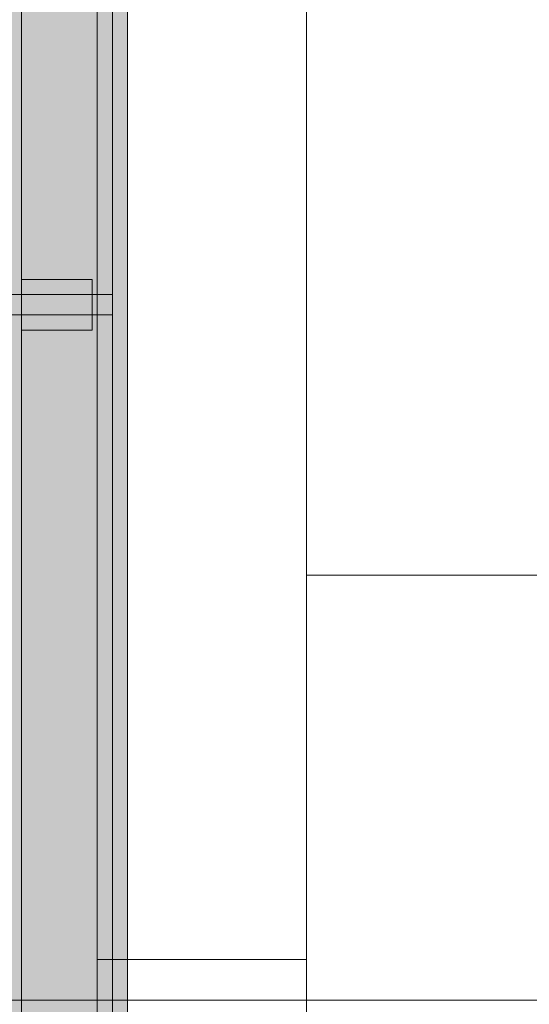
# Model space of a CAD drawing. Extents: x -620 to 300, y 62 to 1112.
# Tile 4 of 226: x -449 to -439, y 219 to 239. Entities that reach past the tile are written whole.
import ezdxf
from ezdxf.lldxf.tags import DXFTag

# ---------------------------------------------------------------- set-up
doc = ezdxf.new("R2010")
doc.units = 0
doc.layers.get('0').update_dxf_attribs({"lineweight": 13})
for name, color, linetype, lineweight, true_color in [('30 -33 Aussenwände- 7 Fassade_ Elemente', 7, 'Continuous', 9, 0x00aacc), ('30 -34 Innenwände- 6 Elemente', 7, 'Continuous', 9, 0xff6633), ('30 -36 Dächer- 3 Dachbeläge', 7, 'Continuous', 15, 0x9999ff), ('30 -36 Dächer- 4 Dachbekleidungen', 7, 'Continuous', 9, 0xccccff), ('60- 61 allgemeine Ausstattung- 4 Terrassen', 9, 'Continuous', 9, 0x808080)]:
    doc.layers.add(name, color=color, linetype=linetype, lineweight=lineweight, true_color=true_color)
doc.layers.add('70 -71 Achsen- 1 Gebäudeachsen', color=7, linetype='STRICHPUNKT2-A06CPVSFL0', lineweight=18)
tags = doc.linetypes.add('STRICHPUNKT2-A06CPVSFL0', pattern=[12.7, 6.35, -3.175, 0, -3.175]).pattern_tags.tags
tags[10:11] = [DXFTag(74, 4), DXFTag(75, 0), DXFTag(340, '0'), DXFTag(46, 0.0), DXFTag(50, 0.0), DXFTag(44, 0.0), DXFTag(45, 0.0)]
tags[8:9] = [DXFTag(74, 4), DXFTag(75, 0), DXFTag(340, '0'), DXFTag(46, 0.0), DXFTag(50, 0.0), DXFTag(44, 0.0), DXFTag(45, 0.0)]
tags[6:7] = [DXFTag(74, 4), DXFTag(75, 0), DXFTag(340, '0'), DXFTag(46, 0.0), DXFTag(50, 0.0), DXFTag(44, 0.0), DXFTag(45, 0.0)]
tags[4:5] = [DXFTag(74, 4), DXFTag(75, 0), DXFTag(340, '0'), DXFTag(46, 0.0), DXFTag(50, 0.0), DXFTag(44, 0.0), DXFTag(45, 0.0)]

# ---------------------------------------------------------------- blocks, each defined once
blk = doc.blocks.new('Referenz-A06CPVSGL0')
at = {"layer": '30 -33 Aussenwände- 7 Fassade_ Elemente', "color": 0, "linetype": 'Continuous', "ltscale": 0.13}
for p, q in [((-447.779, 220.253), (-447.779, 372.513)), ((-447.779, 372.513), (-447.779, 211.653)), ((-443.639, 372.513), (-443.639, 220.253)), ((-443.639, 220.253), (-447.779, 220.253))]:
    blk.add_line(p, q, dxfattribs=at)
at = {"layer": '30 -34 Innenwände- 6 Elemente', "color": 0, "linetype": 'Continuous', "ltscale": 0.13}
blk.add_line((-447.779, 211.653), (-447.779, 372.513), dxfattribs=at)
at = {"layer": '30 -36 Dächer- 3 Dachbeläge', "color": 0, "linetype": 'Continuous', "ltscale": 0.15}
blk.add_line((-447.179, 211.053), (-447.179, 376.053), dxfattribs=at)
at = {"layer": '30 -36 Dächer- 3 Dachbeläge', "color": 0, "lineweight": 9}
for p, q in [((-447.479, 233.403), (-447.879, 233.403)), ((-447.879, 233.403), (-447.879, 233.003)), ((-447.879, 233.003), (-447.479, 233.003))]:
    blk.add_line(p, q, dxfattribs=at)
at = {"layer": '30 -36 Dächer- 3 Dachbeläge', "color": 0, "lineweight": 0}
for points in [[(-450.179, 214.053), (-450.179, 376.053), (-447.179, 211.053)], [(-447.179, 211.053), (-450.179, 376.053), (-447.179, 376.053)], [(-447.879, 233.003), (-447.879, 233.403), (-447.479, 233.003)], [(-447.479, 233.003), (-447.879, 233.403), (-447.479, 233.403)]]:
    blk.add_solid(points, dxfattribs=at)
at = {"layer": '30 -36 Dächer- 4 Dachbekleidungen', "color": 0, "linetype": 'Continuous', "ltscale": 0.13}
for p, q in [((-449.279, 376.053), (-449.279, 213.153)), ((-447.479, 211.353), (-447.479, 376.053)), ((-449.279, 233.703), (-447.879, 233.703)), ((-447.879, 233.703), (-447.879, 233.403)), ((-449.279, 233.403), (-450.479, 233.403)), ((-449.279, 233.403), (-447.879, 233.403)), ((-447.879, 233.403), (-447.879, 233.003)), ((-450.479, 233.003), (-449.279, 233.003)), ((-447.879, 233.003), (-449.279, 233.003)), ((-447.879, 232.703), (-447.879, 233.003)), ((-449.279, 232.703), (-447.879, 232.703))]:
    blk.add_line(p, q, dxfattribs=at)
at = {"layer": '60- 61 allgemeine Ausstattung- 4 Terrassen', "color": 0}
for p, q in [((-443.639, 227.853), (-138.159, 227.853)), ((-443.639, 211.653), (-443.639, 220.453))]:
    blk.add_line(p, q, dxfattribs=at)
at = {"layer": '70 -71 Achsen- 1 Gebäudeachsen', "color": 0, "linetype": 'STRICHPUNKT2-A06CPVSFL0', "ltscale": 0.18}
blk.add_line((-538.631, 219.453), (76.533, 219.453), dxfattribs=at)

msp = doc.modelspace()

# ---------------------------------------------------------------- block references
at = {"color": 8, "lineweight": 13, "ltscale": 0.13, "true_color": 0x808080}
msp.add_blockref('Referenz-A06CPVSGL0', (0, 0), dxfattribs=at)

doc.saveas('drawing.dxf')
